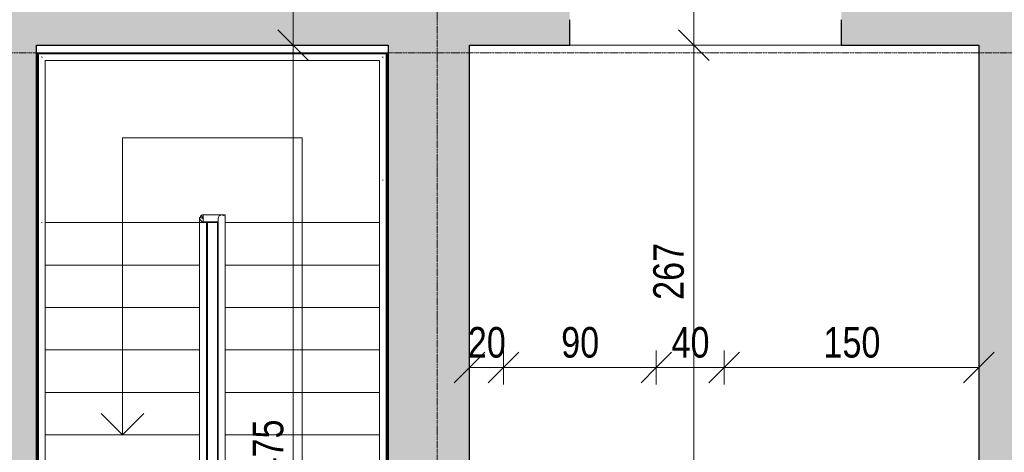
# Model space of a CAD drawing. Header units: centimetres. Extents: x 14852 to 18341, y -10824 to -8518.
# Tile 13 of 20: x 16230 to 16810, y -9115 to -8861. Entities that reach past the tile are written whole.
import ezdxf

# ---------------------------------------------------------------- set-up
doc = ezdxf.new("R2010")
doc.units = ezdxf.units.CM
doc.linetypes.add('Linia siatki', pattern=[0.9925, 0.47, -0.2175, 0.0875, -0.2175])
doc.linetypes.add('Ponad', pattern=[0.396875, 0.238125, -0.15875])
for name, color, linetype, lineweight in [('A-ANNO-DIMS', 211, 'Continuous', 9), ('A-ANNO-DIMS-100', 211, 'Continuous', 9), ('A-FLOR-HRAL', 11, 'Continuous', 9), ('A-WALL', 113, 'Continuous', 9), ('A-WALL-PATT', 111, 'Continuous', 25), ('S-GRID', 1, 'Continuous', 9), ('S-STRS', 31, 'Continuous', 9), ('S-STRS-ANNO', 31, 'Continuous', 9)]:
    doc.layers.add(name, color=color, linetype=linetype, lineweight=lineweight)
doc.styles.add('Arial_1', font='arial.ttf', dxfattribs={"width": 0.8, "height": 18})
doc.dimstyles.new('Przekątna_-_1_8_mm_Arial', dxfattribs={"dimscale": 30.48, "dimtxt": 18.364669, "dimasz": 0.590551, "dimexe": 0.328084, "dimexo": 0.0625, "dimgap": 0.016404, "dimtad": 1, "dimdec": 0, "dimdsep": 46, "dimtxsty": 'Arial_1', "dimblk1": 'OBLIQUE', "dimblk2": 'OBLIQUE', "dimsah": 1, "dimcen": 0.09, "dimazin": 0, "dimtfac": 1, "dimtdec": 4, "dimtix": 1, "dimtmove": 0, "dimatfit": 3, "dimfxl": 0.328084, "dimfxlon": 1, "dimtvp": 1, "dimtolj": 1, "dimtzin": 0, "dimarcsym": 2})

# ---------------------------------------------------------------- blocks, each defined once
blk = doc.blocks.new('Poręcz - Poręcz-717018-6_Poziom posadzka II pietra inwentaryzacja')
at = {"layer": 'A-FLOR-HRAL'}
for p, q in [((16336.12, -8977.15), (16336.12, -8976.17)), ((16336.12, -8977.15), (16336.12, -8976.17)), ((16336.12, -8977.15), (16336.12, -8976.17)), ((16336.12, -8976.17), (16336.75, -8976.17)), ((16336.12, -8977.15), (16336.12, -8976.17))]:
    blk.add_line(p, q, dxfattribs=at)
blk = doc.blocks.new('Typ poręczy górnej - Górna poręcz_wewnętrzny_-717034-6_Poziom posadzka II pietra inwentaryzacja')
at = {"layer": 'A-FLOR-HRAL'}
for p, q in [((16335.62, -8977.44), (16335.62, -9280.21)), ((16348.62, -8975.67), (16337.05, -8975.67)), ((16346.62, -8977.67), (16346.62, -9305.21)), ((16350.62, -9305.21), (16350.62, -8977.67)), ((16339.62, -9280.21), (16339.62, -8980.79)), ((16340.39, -8979.67), (16346.62, -8979.67))]:
    blk.add_line(p, q, dxfattribs=at)
at = {"layer": 'A-FLOR-HRAL', "flags": 128}
for points in [[(16337.62, -8978.02), (16337.1, -8977.62), (16336.62, -8977.33), (16336.21, -8977.16), (16335.89, -8977.12), (16335.69, -8977.22), (16335.62, -8977.44)], [(16335.62, -8977.44), (16335.69, -8977.79), (16335.89, -8978.22), (16336.21, -8978.71), (16336.62, -8979.23), (16337.1, -8979.74), (16337.62, -8980.21), (16337.82, -8980.37)], [(16337.83, -8977.91), (16337.62, -8977.67), (16337.23, -8977.16), (16336.93, -8976.67), (16336.76, -8976.26), (16336.73, -8975.94), (16336.82, -8975.74), (16337.05, -8975.67)], [(16348.62, -8975.67), (16348.1, -8975.74), (16347.62, -8975.94), (16347.21, -8976.26), (16346.89, -8976.67), (16346.69, -8977.16), (16346.62, -8977.67)], [(16346.62, -8977.67), (16346.69, -8977.16), (16346.89, -8976.67), (16347.21, -8976.26), (16347.62, -8975.94), (16348.1, -8975.74), (16348.62, -8975.67), (16349.14, -8975.74), (16349.62, -8975.94), (16350.04, -8976.26)], [(16350.04, -8976.26), (16349.62, -8975.94), (16349.14, -8975.74), (16348.62, -8975.67)], [(16339.46, -8980.22), (16339.35, -8980.01), (16339.15, -8979.68)], [(16337.82, -9280.21), (16337.62, -9280.21), (16337.43, -9280.21)], [(16348.82, -9305.21), (16348.62, -9305.21), (16348.43, -9305.21)]]:
    blk.add_lwpolyline(points, dxfattribs=at)
blk = doc.blocks.new('Typ poręczy górnej - Górna poręcz_wewnętrzny_-V1-6_Poziom posadzka II pietra inwentaryzacja')
at = {"layer": 'A-FLOR-HRAL'}
for p, q in [((16337.62, -8975.67), (16337.62, -8979.67)), ((16337.62, -8975.67), (16350.62, -8975.67)), ((16350.62, -8975.67), (16350.62, -9305.21)), ((16335.62, -8980.21), (16339.62, -8980.21)), ((16335.62, -9280.21), (16335.62, -8980.21)), ((16337.62, -8979.67), (16346.62, -8979.67)), ((16339.62, -9280.21), (16339.62, -8980.21)), ((16346.62, -8979.67), (16346.62, -9305.21)), ((16335.62, -9280.21), (16339.62, -9280.21)), ((16350.62, -9305.21), (16346.62, -9305.21))]:
    blk.add_line(p, q, dxfattribs=at)
blk = doc.blocks.new('Typ poręczy górnej - Górna poręcz_wewnętrzny_-717048-6_Poziom posadzka II pietra inwentaryzacja')
at = {"layer": 'A-FLOR-HRAL'}
for p, q in [((16240.7, -8880.75), (16240.7, -8979.62)), ((16445.54, -8880.75), (16240.7, -8880.75)), ((16244.7, -8979.62), (16244.7, -8884.75)), ((16244.7, -8884.75), (16441.54, -8884.75)), ((16441.54, -8884.75), (16441.54, -8955.26)), ((16445.54, -8955.26), (16445.54, -8880.75)), ((16441.54, -8955.81), (16441.54, -8981.31)), ((16445.54, -8981.31), (16445.54, -8955.81)), ((16240.7, -8979.62), (16240.7, -9280.21)), ((16244.7, -9280.21), (16244.7, -8979.62)), ((16441.54, -8981.31), (16441.54, -9305.21)), ((16445.54, -9305.21), (16445.54, -8981.31))]:
    blk.add_line(p, q, dxfattribs=at)
at = {"layer": 'A-FLOR-HRAL', "flags": 128}
for points in [[(16242.9, -9280.21), (16242.7, -9280.21), (16242.51, -9280.21)], [(16443.74, -9305.21), (16443.54, -9305.21), (16443.35, -9305.21)]]:
    blk.add_lwpolyline(points, dxfattribs=at)
at = {"layer": 'A-FLOR-HRAL'}
for points in [[(16242.94, -8882.99), (16242.9, -8882.95), (16242.82, -8882.88), (16242.7, -8882.75), (16242.58, -8882.63), (16242.5, -8882.56), (16242.47, -8882.52)], [(16443.31, -8882.99), (16443.34, -8882.95), (16443.42, -8882.88), (16443.54, -8882.75), (16443.66, -8882.63), (16443.74, -8882.56), (16443.78, -8882.52)]]:
    blk.add_open_spline(points, degree=3, knots=[0.46272837, 0.46272837, 0.46272837, 0.46272837, 0.47916667, 0.5, 0.52083333, 0.53727163, 0.53727163, 0.53727163, 0.53727163], dxfattribs=at)
for points in [[(16443.35, -8955.22), (16443.41, -8955.22), (16443.54, -8955.21), (16443.67, -8955.22), (16443.74, -8955.22)], [(16242.9, -8980.21), (16242.83, -8980.21), (16242.7, -8980.22), (16242.57, -8980.21), (16242.51, -8980.21)]]:
    blk.add_open_spline(points, degree=3, dxfattribs=at)
blk = doc.blocks.new('Typ poręczy górnej - Górna poręcz_wewnętrzny_-V2-6_Poziom posadzka II pietra inwentaryzacja')
at = {"layer": 'A-FLOR-HRAL'}
for p, q in [((16240.7, -8880.75), (16445.54, -8880.75)), ((16240.7, -8980.21), (16240.7, -8880.75)), ((16244.7, -8884.75), (16441.54, -8884.75)), ((16244.7, -8980.21), (16244.7, -8884.75)), ((16441.54, -8884.75), (16441.54, -8955.21)), ((16445.54, -8880.75), (16445.54, -8955.21)), ((16441.54, -8955.21), (16441.54, -9305.21)), ((16445.54, -8955.21), (16445.54, -9305.21)), ((16240.7, -9280.21), (16240.7, -8980.21)), ((16244.7, -9280.21), (16244.7, -8980.21)), ((16240.7, -9280.21), (16244.7, -9280.21)), ((16445.54, -9305.21), (16441.54, -9305.21))]:
    blk.add_line(p, q, dxfattribs=at)
blk = doc.blocks.new('DIMBLOCK219-6_Poziom posadzka II pietra inwentaryzacja')
at = {"layer": 'A-ANNO-DIMS-100'}
for p, q in [((16390.75, -8875.71), (16381.75, -8866.71)), ((16390.75, -8875.71), (16380.75, -8875.71)), ((16390.75, -9350.71), (16390.75, -8875.71)), ((16390.75, -8875.71), (16399.75, -8884.71)), ((16390.75, -8875.71), (16400.75, -8875.71)), ((16390.75, -9350.71), (16381.75, -9341.71)), ((16390.75, -9350.71), (16380.75, -9350.71)), ((16390.75, -9350.71), (16399.75, -9359.71)), ((16390.75, -9350.71), (16400.75, -9350.71))]:
    blk.add_line(p, q, dxfattribs=at)
at = {"layer": 'A-ANNO-DIMS-100', "color": 0, "insert": (16366.89, -9129.74), "char_height": 18, "width": 39.6677, "attachment_point": 1, "rotation": 90, "line_spacing_factor": 0.941778, "style": 'Arial_1'}
blk.add_mtext('475', dxfattribs=at)
blk = doc.blocks.new('_Oblique')
at = {"color": 0, "linetype": 'ByBlock', "lineweight": -2}
blk.add_line((-0.5, -0.5), (0.5, 0.5), dxfattribs=at)
blk = doc.blocks.new('DIMBLOCK220-6_Poziom posadzka II pietra inwentaryzacja')
at = {"layer": 'A-ANNO-DIMS-100'}
for p, q in [((16390.75, -8812.71), (16381.75, -8803.71)), ((16390.75, -8812.71), (16380.75, -8812.71)), ((16390.75, -8875.71), (16390.75, -8812.71)), ((16390.75, -8812.71), (16399.75, -8821.71)), ((16390.75, -8812.71), (16400.75, -8812.71)), ((16390.75, -8875.71), (16381.75, -8866.71)), ((16390.75, -8875.71), (16380.75, -8875.71)), ((16390.75, -8875.71), (16399.75, -8884.71)), ((16390.75, -8875.71), (16400.75, -8875.71))]:
    blk.add_line(p, q, dxfattribs=at)
at = {"layer": 'A-ANNO-DIMS-100', "color": 0, "insert": (16366.89, -8855.23), "char_height": 18, "width": 26.4451, "attachment_point": 1, "rotation": 90, "line_spacing_factor": 0.941778, "style": 'Arial_1'}
blk.add_mtext('63', dxfattribs=at)
blk = doc.blocks.new('DIMBLOCK235-6_Poziom posadzka II pietra inwentaryzacja')
at = {"layer": 'A-ANNO-DIMS-100'}
for p, q in [((16626.68, -8875.71), (16617.68, -8866.71)), ((16626.68, -8875.71), (16616.68, -8875.71)), ((16626.68, -9142.71), (16626.68, -8875.71)), ((16626.68, -8875.71), (16635.68, -8884.71)), ((16626.68, -8875.71), (16636.68, -8875.71)), ((16626.68, -9142.71), (16617.68, -9133.71)), ((16626.68, -9142.71), (16616.68, -9142.71)), ((16626.68, -9142.71), (16635.68, -9151.71)), ((16626.68, -9142.71), (16636.68, -9142.71))]:
    blk.add_line(p, q, dxfattribs=at)
at = {"layer": 'A-ANNO-DIMS-100', "color": 0, "insert": (16602.81, -9025.74), "char_height": 18, "width": 39.6677, "attachment_point": 1, "rotation": 90, "line_spacing_factor": 0.941778, "style": 'Arial_1'}
blk.add_mtext('267', dxfattribs=at)
blk = doc.blocks.new('DIMBLOCK236-6_Poziom posadzka II pietra inwentaryzacja')
at = {"layer": 'A-ANNO-DIMS-100'}
for p, q in [((16626.68, -8812.71), (16617.68, -8803.71)), ((16626.68, -8812.71), (16616.68, -8812.71)), ((16626.68, -8875.71), (16626.68, -8812.71)), ((16626.68, -8812.71), (16635.68, -8821.71)), ((16626.68, -8812.71), (16636.68, -8812.71)), ((16626.68, -8875.71), (16617.68, -8866.71)), ((16626.68, -8875.71), (16616.68, -8875.71)), ((16626.68, -8875.71), (16635.68, -8884.71)), ((16626.68, -8875.71), (16636.68, -8875.71))]:
    blk.add_line(p, q, dxfattribs=at)
at = {"layer": 'A-ANNO-DIMS-100', "color": 0, "insert": (16602.81, -8855.23), "char_height": 18, "width": 26.4451, "attachment_point": 1, "rotation": 90, "line_spacing_factor": 0.941778, "style": 'Arial_1'}
blk.add_mtext('63', dxfattribs=at)
blk = doc.blocks.new('DIMBLOCK237-6_Poziom posadzka II pietra inwentaryzacja')
at = {"layer": 'A-ANNO-DIMS-100'}
for p, q in [((16494.62, -9065.59), (16494.62, -9055.59)), ((16494.62, -9065.59), (16503.62, -9056.59)), ((16514.62, -9065.59), (16514.62, -9055.59)), ((16514.62, -9065.59), (16523.62, -9056.59)), ((16494.62, -9065.59), (16485.62, -9074.59)), ((16494.62, -9065.59), (16514.62, -9065.59)), ((16494.62, -9065.59), (16494.62, -9075.59)), ((16514.62, -9065.59), (16505.62, -9074.59)), ((16514.62, -9065.59), (16514.62, -9075.59))]:
    blk.add_line(p, q, dxfattribs=at)
at = {"layer": 'A-ANNO-DIMS-100', "color": 0, "insert": (16493.6, -9041.72), "char_height": 18, "width": 26.4451, "attachment_point": 1, "line_spacing_factor": 0.941778, "style": 'Arial_1'}
blk.add_mtext('20', dxfattribs=at)
blk = doc.blocks.new('DIMBLOCK238-6_Poziom posadzka II pietra inwentaryzacja')
at = {"layer": 'A-ANNO-DIMS-100'}
for p, q in [((16514.62, -9065.59), (16514.62, -9055.59)), ((16514.62, -9065.59), (16523.62, -9056.59)), ((16604.62, -9065.59), (16604.62, -9055.59)), ((16604.62, -9065.59), (16613.62, -9056.59)), ((16514.62, -9065.59), (16505.62, -9074.59)), ((16514.62, -9065.59), (16604.62, -9065.59)), ((16514.62, -9065.59), (16514.62, -9075.59)), ((16604.62, -9065.59), (16595.62, -9074.59)), ((16604.62, -9065.59), (16604.62, -9075.59))]:
    blk.add_line(p, q, dxfattribs=at)
at = {"layer": 'A-ANNO-DIMS-100', "color": 0, "insert": (16548.6, -9041.72), "char_height": 18, "width": 26.4451, "attachment_point": 1, "line_spacing_factor": 0.941778, "style": 'Arial_1'}
blk.add_mtext('90', dxfattribs=at)
blk = doc.blocks.new('DIMBLOCK239-6_Poziom posadzka II pietra inwentaryzacja')
at = {"layer": 'A-ANNO-DIMS-100'}
for p, q in [((16604.62, -9065.59), (16604.62, -9055.59)), ((16604.62, -9065.59), (16613.62, -9056.59)), ((16644.62, -9065.59), (16644.62, -9055.59)), ((16644.62, -9065.59), (16653.62, -9056.59)), ((16604.62, -9065.59), (16595.62, -9074.59)), ((16604.62, -9065.59), (16644.62, -9065.59)), ((16604.62, -9065.59), (16604.62, -9075.59)), ((16644.62, -9065.59), (16635.62, -9074.59)), ((16644.62, -9065.59), (16644.62, -9075.59))]:
    blk.add_line(p, q, dxfattribs=at)
at = {"layer": 'A-ANNO-DIMS-100', "color": 0, "insert": (16613.6, -9041.72), "char_height": 18, "width": 26.4451, "attachment_point": 1, "line_spacing_factor": 0.941778, "style": 'Arial_1'}
blk.add_mtext('40', dxfattribs=at)
blk = doc.blocks.new('DIMBLOCK240-6_Poziom posadzka II pietra inwentaryzacja')
at = {"layer": 'A-ANNO-DIMS-100'}
for p, q in [((16644.62, -9065.59), (16644.62, -9055.59)), ((16644.62, -9065.59), (16653.62, -9056.59)), ((16794.62, -9065.59), (16794.62, -9055.59)), ((16794.62, -9065.59), (16803.62, -9056.59)), ((16644.62, -9065.59), (16635.62, -9074.59)), ((16644.62, -9065.59), (16794.62, -9065.59)), ((16644.62, -9065.59), (16644.62, -9075.59)), ((16794.62, -9065.59), (16785.62, -9074.59)), ((16794.62, -9065.59), (16794.62, -9075.59))]:
    blk.add_line(p, q, dxfattribs=at)
at = {"layer": 'A-ANNO-DIMS-100', "color": 0, "insert": (16703.09, -9041.72), "char_height": 18, "width": 39.6677, "attachment_point": 1, "line_spacing_factor": 0.941778, "style": 'Arial_1'}
blk.add_mtext('150', dxfattribs=at)

msp = doc.modelspace()

# ---------------------------------------------------------------- hatches: boundary and pattern name
at = {"layer": 'A-WALL-PATT', "lineweight": 9}
h = msp.add_hatch(color=256, dxfattribs=at)
h.paths.add_polyline_path([(16239.62, -10415.71), (16239.62, -9542.21), (16193.62, -9542.21), (16193.62, -10415.71)])
h.paths.add_polyline_path([(16239.62, -9452.21), (16239.62, -8812.71), (16193.62, -8812.71), (16193.62, -9452.21), (16236.12, -9452.21)])
h = msp.add_hatch(color=256, dxfattribs=at)
h.paths.add_polyline_path([(16546.96, -8875.71), (16553.62, -8875.71), (16553.62, -8812.71), (16239.62, -8812.71), (16239.62, -8875.71), (16494.62, -8875.71)])
h.paths.add_polyline_path([(16794.62, -8875.71), (16794.62, -8812.71), (16713.62, -8812.71), (16713.62, -8875.71)])
h = msp.add_hatch(color=256, dxfattribs=at)
h.paths.add_polyline_path([(16794.62, -10352.71), (16840.62, -10352.71), (16840.62, -9563.71), (16794.62, -9563.71), (16794.62, -10350.71)])
h.paths.add_polyline_path([(16839.62, -9418.71), (16840.62, -9418.71), (16840.62, -8812.71), (16794.62, -8812.71), (16794.62, -9418.71), (16834.7, -9418.71)])
msp.add_hatch(color=256, dxfattribs=at).paths.add_polyline_path([(16446.62, -9396.71), (16494.62, -9396.71), (16494.62, -8875.71), (16446.62, -8875.71), (16446.62, -9350.71)])

# ---------------------------------------------------------------- linework, layer by layer
at = {"layer": 'A-WALL', "lineweight": 25}
for p, q in [((16553.62, -8875.71), (16553.62, -8860.71)), ((16713.62, -8860.71), (16713.62, -8875.71)), ((16239.62, -8875.71), (16446.62, -8875.71)), ((16239.62, -9350.71), (16239.62, -8875.71)), ((16446.62, -8875.71), (16446.62, -9350.71)), ((16494.62, -8875.71), (16553.62, -8875.71)), ((16494.62, -9206.71), (16494.62, -8875.71)), ((16713.62, -8875.71), (16794.62, -8875.71)), ((16794.62, -8875.71), (16794.62, -9142.71))]:
    msp.add_line(p, q, dxfattribs=at)
at = {"layer": 'A-WALL'}
msp.add_line((16713.62, -8875.71), (16553.62, -8875.71), dxfattribs=at)
at = {"layer": 'S-GRID', "linetype": 'Linia siatki'}
for p, q in [((16475.62, -8517.72), (16475.62, -10764.35)), ((14852.38, -8880.21), (18281.26, -8880.21))]:
    msp.add_line(p, q, dxfattribs=at)
at = {"layer": 'S-STRS'}
for p, q in [((16240.16, -8880.21), (16240.16, -8980.21)), ((16446.08, -8880.21), (16240.16, -8880.21)), ((16446.08, -8980.21), (16446.08, -8880.21)), ((16240.16, -8980.21), (16240.7, -8980.21)), ((16240.16, -9005.21), (16240.16, -8980.21)), ((16244.7, -8980.21), (16335.62, -8980.21)), ((16339.62, -8980.21), (16340.16, -8980.21)), ((16340.16, -8980.21), (16346.08, -8980.21)), ((16340.16, -9005.21), (16340.16, -8980.21)), ((16346.62, -8980.21), (16346.08, -8980.21)), ((16346.08, -8980.21), (16346.08, -9005.21)), ((16441.54, -8980.21), (16350.62, -8980.21)), ((16446.08, -8980.21), (16445.54, -8980.21)), ((16446.08, -8980.21), (16446.08, -9005.21)), ((16240.16, -9030.21), (16240.16, -9005.21)), ((16240.16, -9005.21), (16240.7, -9005.21)), ((16244.7, -9005.21), (16335.62, -9005.21)), ((16339.62, -9005.21), (16340.16, -9005.21)), ((16340.16, -9030.21), (16340.16, -9005.21)), ((16346.08, -9005.21), (16346.08, -9030.21)), ((16346.62, -9005.21), (16346.08, -9005.21)), ((16441.54, -9005.21), (16350.62, -9005.21)), ((16446.08, -9005.21), (16445.54, -9005.21)), ((16446.08, -9005.21), (16446.08, -9030.21)), ((16240.16, -9055.21), (16240.16, -9030.21)), ((16240.16, -9030.21), (16240.7, -9030.21)), ((16244.7, -9030.21), (16335.62, -9030.21)), ((16339.62, -9030.21), (16340.16, -9030.21)), ((16340.16, -9055.21), (16340.16, -9030.21)), ((16346.08, -9030.21), (16346.08, -9055.21)), ((16346.62, -9030.21), (16346.08, -9030.21)), ((16441.54, -9030.21), (16350.62, -9030.21)), ((16446.08, -9030.21), (16445.54, -9030.21)), ((16446.08, -9030.21), (16446.08, -9055.21)), ((16240.16, -9080.21), (16240.16, -9055.21)), ((16240.16, -9055.21), (16240.7, -9055.21)), ((16244.7, -9055.21), (16335.62, -9055.21)), ((16339.62, -9055.21), (16340.16, -9055.21)), ((16340.16, -9080.21), (16340.16, -9055.21)), ((16346.08, -9055.21), (16346.08, -9080.21)), ((16346.62, -9055.21), (16346.08, -9055.21)), ((16441.54, -9055.21), (16350.62, -9055.21)), ((16446.08, -9055.21), (16445.54, -9055.21)), ((16446.08, -9055.21), (16446.08, -9080.21)), ((16240.16, -9105.21), (16240.16, -9080.21)), ((16240.16, -9080.21), (16240.7, -9080.21)), ((16244.7, -9080.21), (16335.62, -9080.21)), ((16339.62, -9080.21), (16340.16, -9080.21)), ((16340.16, -9105.21), (16340.16, -9080.21)), ((16346.08, -9080.21), (16346.08, -9105.21)), ((16346.62, -9080.21), (16346.08, -9080.21)), ((16441.54, -9080.21), (16350.62, -9080.21)), ((16446.08, -9080.21), (16445.54, -9080.21)), ((16446.08, -9080.21), (16446.08, -9105.21)), ((16240.16, -9130.21), (16240.16, -9105.21)), ((16240.16, -9105.21), (16240.7, -9105.21)), ((16244.7, -9105.21), (16335.62, -9105.21)), ((16339.62, -9105.21), (16340.16, -9105.21)), ((16340.16, -9130.21), (16340.16, -9105.21)), ((16346.08, -9105.21), (16346.08, -9130.21)), ((16346.62, -9105.21), (16346.08, -9105.21)), ((16441.54, -9105.21), (16350.62, -9105.21)), ((16446.08, -9105.21), (16445.54, -9105.21)), ((16446.08, -9105.21), (16446.08, -9130.21))]:
    msp.add_line(p, q, dxfattribs=at)
at = {"layer": 'S-STRS', "linetype": 'Ponad'}
for p, q in [((16240.16, -8980.21), (16240.7, -8980.21)), ((16244.7, -8980.21), (16335.62, -8980.21)), ((16339.62, -8980.21), (16340.16, -8980.21)), ((16346.62, -8980.21), (16346.08, -8980.21)), ((16441.54, -8980.21), (16350.62, -8980.21)), ((16446.08, -8980.21), (16445.54, -8980.21)), ((16240.16, -9005.21), (16240.7, -9005.21)), ((16244.7, -9005.21), (16335.62, -9005.21)), ((16339.62, -9005.21), (16340.16, -9005.21)), ((16346.62, -9005.21), (16346.08, -9005.21)), ((16441.54, -9005.21), (16350.62, -9005.21)), ((16446.08, -9005.21), (16445.54, -9005.21)), ((16240.16, -9030.21), (16240.7, -9030.21)), ((16244.7, -9030.21), (16335.62, -9030.21)), ((16339.62, -9030.21), (16340.16, -9030.21)), ((16346.62, -9030.21), (16346.08, -9030.21)), ((16441.54, -9030.21), (16350.62, -9030.21)), ((16446.08, -9030.21), (16445.54, -9030.21)), ((16240.16, -9055.21), (16240.7, -9055.21)), ((16244.7, -9055.21), (16335.62, -9055.21)), ((16339.62, -9055.21), (16340.16, -9055.21)), ((16346.62, -9055.21), (16346.08, -9055.21)), ((16441.54, -9055.21), (16350.62, -9055.21)), ((16446.08, -9055.21), (16445.54, -9055.21)), ((16240.16, -9080.21), (16240.7, -9080.21)), ((16244.7, -9080.21), (16335.62, -9080.21)), ((16339.62, -9080.21), (16340.16, -9080.21)), ((16346.62, -9080.21), (16346.08, -9080.21)), ((16441.54, -9080.21), (16350.62, -9080.21)), ((16446.08, -9080.21), (16445.54, -9080.21)), ((16240.16, -9105.21), (16240.7, -9105.21)), ((16244.7, -9105.21), (16335.62, -9105.21)), ((16339.62, -9105.21), (16340.16, -9105.21)), ((16346.62, -9105.21), (16346.08, -9105.21)), ((16441.54, -9105.21), (16350.62, -9105.21)), ((16446.08, -9105.21), (16445.54, -9105.21))]:
    msp.add_line(p, q, dxfattribs=at)
at = {"layer": 'S-STRS-ANNO'}
for p, q in [((16290.16, -8930.21), (16396.08, -8930.21)), ((16290.16, -8980.21), (16290.16, -8930.21)), ((16396.08, -8930.21), (16396.08, -8980.21)), ((16290.16, -9005.21), (16290.16, -8980.21)), ((16396.08, -8980.21), (16396.08, -9005.21)), ((16290.16, -9030.21), (16290.16, -9005.21)), ((16396.08, -9005.21), (16396.08, -9030.21)), ((16290.16, -9055.21), (16290.16, -9030.21)), ((16396.08, -9030.21), (16396.08, -9055.21)), ((16290.16, -9080.21), (16290.16, -9055.21)), ((16396.08, -9055.21), (16396.08, -9080.21)), ((16290.16, -9105.21), (16290.16, -9080.21)), ((16396.08, -9080.21), (16396.08, -9105.21)), ((16290.16, -9105.21), (16277.66, -9092.71)), ((16290.16, -9105.21), (16302.66, -9092.71)), ((16396.08, -9105.21), (16396.08, -9130.21))]:
    msp.add_line(p, q, dxfattribs=at)

# ---------------------------------------------------------------- block references
at = {"layer": 'A-FLOR-HRAL'}
for name in ['Typ poręczy górnej - Górna poręcz_wewnętrzny_-717048-6_Poziom posadzka II pietra inwentaryzacja', 'Typ poręczy górnej - Górna poręcz_wewnętrzny_-V2-6_Poziom posadzka II pietra inwentaryzacja', 'Typ poręczy górnej - Górna poręcz_wewnętrzny_-717034-6_Poziom posadzka II pietra inwentaryzacja', 'Typ poręczy górnej - Górna poręcz_wewnętrzny_-V1-6_Poziom posadzka II pietra inwentaryzacja', 'Poręcz - Poręcz-717018-6_Poziom posadzka II pietra inwentaryzacja']:
    msp.add_blockref(name, (0, 0), dxfattribs=at)

# ---------------------------------------------------------------- dimensions: what is measured, and where the dimension line sits
at = {"layer": 'A-ANNO-DIMS'}
for base, p1, p2, override, picture, middle in [((16390.75, -8812.71), (16380.75, -8875.71), (16380.75, -8812.71), {"dimpost": '<>', "dimfxl": 63}, 'DIMBLOCK220-6_Poziom posadzka II pietra inwentaryzacja', (16381.06, -8844.21)), ((16626.68, -8812.71), (16616.68, -8875.71), (16616.68, -8812.71), {"dimpost": '<>', "dimfxl": 63}, 'DIMBLOCK236-6_Poziom posadzka II pietra inwentaryzacja', (16616.99, -8844.21)), ((16390.75, -8875.71), (16380.75, -9350.71), (16380.75, -8875.71), {"dimpost": '<>', "dimfxl": 475}, 'DIMBLOCK219-6_Poziom posadzka II pietra inwentaryzacja', (16381.1, -9113.21)), ((16626.68, -8875.71), (16636.68, -9142.71), (16616.68, -8875.71), {"dimpost": '<>', "dimfxl": 267.748016}, 'DIMBLOCK235-6_Poziom posadzka II pietra inwentaryzacja', (16616.99, -9009.21))]:
    dim = msp.add_linear_dim(base=base, p1=p1, p2=p2, angle=90, dimstyle='Przekątna_-_1_8_mm_Arial', override=override, dxfattribs=at)
    dim.commit()
    dim.dimension.update_dxf_attribs({"geometry": picture, "text_midpoint": middle})
for base, p1, p2, override, picture, middle in [((16514.62, -9065.59), (16494.62, -9055.59), (16514.62, -9075.59), {"dimpost": '<>', "dimfxl": 28.284271}, 'DIMBLOCK237-6_Poziom posadzka II pietra inwentaryzacja', (16504.62, -9055.9)), ((16604.62, -9065.59), (16514.62, -9075.59), (16604.62, -9075.59), {"dimpost": '<>', "dimfxl": 90}, 'DIMBLOCK238-6_Poziom posadzka II pietra inwentaryzacja', (16559.62, -9055.9)), ((16644.62, -9065.59), (16604.62, -9075.59), (16644.62, -9075.59), {"dimpost": '<>', "dimfxl": 40}, 'DIMBLOCK239-6_Poziom posadzka II pietra inwentaryzacja', (16624.62, -9055.9)), ((16794.62, -9065.59), (16644.62, -9075.59), (16794.62, -9055.59), {"dimpost": '<>', "dimfxl": 151.32746}, 'DIMBLOCK240-6_Poziom posadzka II pietra inwentaryzacja', (16719.62, -9055.9))]:
    dim = msp.add_linear_dim(base=base, p1=p1, p2=p2, dimstyle='Przekątna_-_1_8_mm_Arial', override=override, dxfattribs=at)
    dim.commit()
    dim.dimension.update_dxf_attribs({"geometry": picture, "text_midpoint": middle})

doc.saveas('drawing.dxf')
